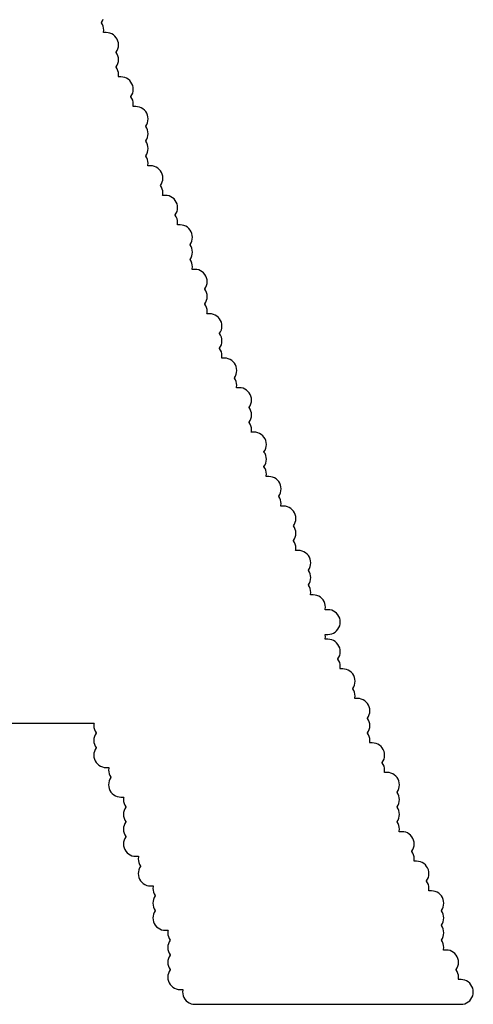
# Model space of a CAD drawing. Extents: x -0.28 to 1.53, y -0.26 to 1.53.
# Tile 26 of 45: x 1.2313 to 1.2497, y 1.4274 to 1.4673. Entities that reach past the tile are written whole.
import ezdxf

# ---------------------------------------------------------------- set-up
doc = ezdxf.new("R2010")
doc.units = 0
doc.header["$MEASUREMENT"] = 0
doc.layers.add('SLK-NS', color=7, linetype='CONTINUOUS')

msp = doc.modelspace()

# ---------------------------------------------------------------- linework, layer by layer
at = {"layer": 'SLK-NS'}
msp.add_lwpolyline([(1.216089, 1.4388), (1.234311, 1.4388), (1.234306, 1.438778), (1.2343, 1.4387), (1.234306, 1.438622), (1.234324, 1.438545), (1.234354, 1.438473), (1.234395, 1.438406), (1.2344, 1.4384), (1.234395, 1.438394), (1.234354, 1.438327), (1.234324, 1.438255), (1.234306, 1.438178), (1.2343, 1.4381), (1.234306, 1.438022), (1.234324, 1.437945), (1.234354, 1.437873), (1.234395, 1.437806), (1.2344, 1.4378), (1.234395, 1.437794), (1.234354, 1.437727), (1.234324, 1.437655), (1.234306, 1.437578), (1.2343, 1.4375), (1.234306, 1.437422), (1.234324, 1.437345), (1.234354, 1.437273), (1.234395, 1.437206), (1.234446, 1.437146), (1.234506, 1.437095), (1.234573, 1.437054), (1.234645, 1.437024), (1.234722, 1.437006), (1.2348, 1.437), (1.234911, 1.437), (1.234906, 1.436978), (1.2349, 1.4369), (1.234906, 1.436822), (1.234924, 1.436745), (1.234954, 1.436673), (1.234995, 1.436606), (1.235, 1.4366), (1.234995, 1.436594), (1.234954, 1.436527), (1.234924, 1.436455), (1.234906, 1.436378), (1.2349, 1.4363), (1.234906, 1.436222), (1.234924, 1.436145), (1.234954, 1.436073), (1.234995, 1.436006), (1.235046, 1.435946), (1.235106, 1.435895), (1.235173, 1.435854), (1.235245, 1.435824), (1.235322, 1.435806), (1.2354, 1.4358), (1.235511, 1.4358), (1.235506, 1.435778), (1.2355, 1.4357), (1.235506, 1.435622), (1.235524, 1.435545), (1.235554, 1.435473), (1.235595, 1.435406), (1.2356, 1.4354), (1.235595, 1.435394), (1.235554, 1.435327), (1.235524, 1.435255), (1.235506, 1.435178), (1.2355, 1.4351), (1.235506, 1.435022), (1.235524, 1.434945), (1.235554, 1.434873), (1.235595, 1.434806), (1.2356, 1.4348), (1.235595, 1.434794), (1.235554, 1.434727), (1.235524, 1.434655), (1.235506, 1.434578), (1.2355, 1.4345), (1.235506, 1.434422), (1.235524, 1.434345), (1.235554, 1.434273), (1.235595, 1.434206), (1.2356, 1.4342), (1.235595, 1.434194), (1.235554, 1.434127), (1.235524, 1.434055), (1.235506, 1.433978), (1.2355, 1.4339), (1.235506, 1.433822), (1.235524, 1.433745), (1.235554, 1.433673), (1.235595, 1.433606), (1.235646, 1.433546), (1.235706, 1.433495), (1.235773, 1.433454), (1.235845, 1.433424), (1.235922, 1.433406), (1.236, 1.4334), (1.236111, 1.4334), (1.236106, 1.433378), (1.2361, 1.4333), (1.236106, 1.433222), (1.236124, 1.433145), (1.236154, 1.433073), (1.236195, 1.433006), (1.2362, 1.433), (1.236195, 1.432994), (1.236154, 1.432927), (1.236124, 1.432855), (1.236106, 1.432778), (1.2361, 1.4327), (1.236106, 1.432622), (1.236124, 1.432545), (1.236154, 1.432473), (1.236195, 1.432406), (1.236246, 1.432346), (1.236306, 1.432295), (1.236373, 1.432254), (1.236445, 1.432224), (1.236522, 1.432206), (1.2366, 1.4322), (1.236711, 1.4322), (1.236706, 1.432178), (1.2367, 1.4321), (1.236706, 1.432022), (1.236724, 1.431945), (1.236754, 1.431873), (1.236795, 1.431806), (1.2368, 1.4318), (1.236795, 1.431794), (1.236754, 1.431727), (1.236724, 1.431655), (1.236706, 1.431578), (1.2367, 1.4315), (1.236706, 1.431422), (1.236724, 1.431345), (1.236754, 1.431273), (1.236795, 1.431206), (1.2368, 1.4312), (1.236795, 1.431194), (1.236754, 1.431127), (1.236724, 1.431055), (1.236706, 1.430978), (1.2367, 1.4309), (1.236706, 1.430822), (1.236724, 1.430745), (1.236754, 1.430673), (1.236795, 1.430606), (1.236846, 1.430546), (1.236906, 1.430495), (1.236973, 1.430454), (1.237045, 1.430424), (1.237122, 1.430406), (1.2372, 1.4304), (1.237311, 1.4304), (1.237306, 1.430378), (1.2373, 1.4303), (1.237306, 1.430222), (1.237324, 1.430145), (1.237354, 1.430073), (1.237395, 1.430006), (1.2374, 1.43), (1.237395, 1.429994), (1.237354, 1.429927), (1.237324, 1.429855), (1.237306, 1.429778), (1.2373, 1.4297), (1.237306, 1.429622), (1.237324, 1.429545), (1.237354, 1.429473), (1.237395, 1.429406), (1.2374, 1.4294), (1.237395, 1.429394), (1.237354, 1.429327), (1.237324, 1.429255), (1.237306, 1.429178), (1.2373, 1.4291), (1.237306, 1.429022), (1.237324, 1.428945), (1.237354, 1.428873), (1.237395, 1.428806), (1.2374, 1.4288), (1.237395, 1.428794), (1.237354, 1.428727), (1.237324, 1.428655), (1.237306, 1.428578), (1.2373, 1.4285), (1.237306, 1.428422), (1.237324, 1.428345), (1.237354, 1.428273), (1.237395, 1.428206), (1.237446, 1.428146), (1.237506, 1.428095), (1.237573, 1.428054), (1.237645, 1.428024), (1.237722, 1.428006), (1.2378, 1.428), (1.237911, 1.428), (1.237906, 1.427978), (1.2379, 1.4279), (1.237906, 1.427822), (1.237924, 1.427745), (1.237954, 1.427673), (1.237995, 1.427606), (1.238046, 1.427546), (1.238106, 1.427495), (1.238173, 1.427454), (1.238245, 1.427424), (1.238322, 1.427406), (1.2384, 1.4274), (1.2492, 1.4274), (1.249278, 1.427406), (1.249355, 1.427424), (1.249427, 1.427454), (1.249494, 1.427495), (1.249554, 1.427546), (1.249605, 1.427606), (1.249646, 1.427673), (1.249676, 1.427745), (1.249694, 1.427822), (1.2497, 1.4279), (1.249694, 1.427978), (1.249676, 1.428055), (1.249646, 1.428127), (1.249605, 1.428194), (1.249554, 1.428254), (1.249494, 1.428305), (1.249427, 1.428346), (1.249355, 1.428376), (1.249278, 1.428394), (1.2492, 1.4284), (1.249089, 1.4284), (1.249094, 1.428422), (1.2491, 1.4285), (1.249094, 1.428578), (1.249076, 1.428655), (1.249046, 1.428727), (1.249005, 1.428794), (1.249, 1.4288), (1.249005, 1.428806), (1.249046, 1.428873), (1.249076, 1.428945), (1.249094, 1.429022), (1.2491, 1.4291), (1.249094, 1.429178), (1.249076, 1.429255), (1.249046, 1.429327), (1.249005, 1.429394), (1.248954, 1.429454), (1.248894, 1.429505), (1.248827, 1.429546), (1.248755, 1.429576), (1.248678, 1.429594), (1.2486, 1.4296), (1.248489, 1.4296), (1.248494, 1.429622), (1.2485, 1.4297), (1.248494, 1.429778), (1.248476, 1.429855), (1.248446, 1.429927), (1.248405, 1.429994), (1.2484, 1.43), (1.248405, 1.430006), (1.248446, 1.430073), (1.248476, 1.430145), (1.248494, 1.430222), (1.2485, 1.4303), (1.248494, 1.430378), (1.248476, 1.430455), (1.248446, 1.430527), (1.248405, 1.430594), (1.2484, 1.4306), (1.248405, 1.430606), (1.248446, 1.430673), (1.248476, 1.430745), (1.248494, 1.430822), (1.2485, 1.4309), (1.248494, 1.430978), (1.248476, 1.431055), (1.248446, 1.431127), (1.248405, 1.431194), (1.2484, 1.4312), (1.248405, 1.431206), (1.248446, 1.431273), (1.248476, 1.431345), (1.248494, 1.431422), (1.2485, 1.4315), (1.248494, 1.431578), (1.248476, 1.431655), (1.248446, 1.431727), (1.248405, 1.431794), (1.248354, 1.431854), (1.248294, 1.431905), (1.248227, 1.431946), (1.248155, 1.431976), (1.248078, 1.431994), (1.248, 1.432), (1.247889, 1.432), (1.247894, 1.432022), (1.2479, 1.4321), (1.247894, 1.432178), (1.247876, 1.432255), (1.247846, 1.432327), (1.247805, 1.432394), (1.2478, 1.4324), (1.247805, 1.432406), (1.247846, 1.432473), (1.247876, 1.432545), (1.247894, 1.432622), (1.2479, 1.4327), (1.247894, 1.432778), (1.247876, 1.432855), (1.247846, 1.432927), (1.247805, 1.432994), (1.247754, 1.433054), (1.247694, 1.433105), (1.247627, 1.433146), (1.247555, 1.433176), (1.247478, 1.433194), (1.2474, 1.4332), (1.247289, 1.4332), (1.247294, 1.433222), (1.2473, 1.4333), (1.247294, 1.433378), (1.247276, 1.433455), (1.247246, 1.433527), (1.247205, 1.433594), (1.2472, 1.4336), (1.247205, 1.433606), (1.247246, 1.433673), (1.247276, 1.433745), (1.247294, 1.433822), (1.2473, 1.4339), (1.247294, 1.433978), (1.247276, 1.434055), (1.247246, 1.434127), (1.247205, 1.434194), (1.247154, 1.434254), (1.247094, 1.434305), (1.247027, 1.434346), (1.246955, 1.434376), (1.246878, 1.434394), (1.2468, 1.4344), (1.246689, 1.4344), (1.246694, 1.434422), (1.2467, 1.4345), (1.246694, 1.434578), (1.246676, 1.434655), (1.246646, 1.434727), (1.246605, 1.434794), (1.2466, 1.4348), (1.246605, 1.434806), (1.246646, 1.434873), (1.246676, 1.434945), (1.246694, 1.435022), (1.2467, 1.4351), (1.246694, 1.435178), (1.246676, 1.435255), (1.246646, 1.435327), (1.246605, 1.435394), (1.2466, 1.4354), (1.246605, 1.435406), (1.246646, 1.435473), (1.246676, 1.435545), (1.246694, 1.435622), (1.2467, 1.4357), (1.246694, 1.435778), (1.246676, 1.435855), (1.246646, 1.435927), (1.246605, 1.435994), (1.2466, 1.436), (1.246605, 1.436006), (1.246646, 1.436073), (1.246676, 1.436145), (1.246694, 1.436222), (1.2467, 1.4363), (1.246694, 1.436378), (1.246676, 1.436455), (1.246646, 1.436527), (1.246605, 1.436594), (1.246554, 1.436654), (1.246494, 1.436705), (1.246427, 1.436746), (1.246355, 1.436776), (1.246278, 1.436794), (1.2462, 1.4368), (1.246089, 1.4368), (1.246094, 1.436822), (1.2461, 1.4369), (1.246094, 1.436978), (1.246076, 1.437055), (1.246046, 1.437127), (1.246005, 1.437194), (1.246, 1.4372), (1.246005, 1.437206), (1.246046, 1.437273), (1.246076, 1.437345), (1.246094, 1.437422), (1.2461, 1.4375), (1.246094, 1.437578), (1.246076, 1.437655), (1.246046, 1.437727), (1.246005, 1.437794), (1.245954, 1.437854), (1.245894, 1.437905), (1.245827, 1.437946), (1.245755, 1.437976), (1.245678, 1.437994), (1.2456, 1.438), (1.245489, 1.438), (1.245494, 1.438022), (1.2455, 1.4381), (1.245494, 1.438178), (1.245476, 1.438255), (1.245446, 1.438327), (1.245405, 1.438394), (1.2454, 1.4384), (1.245405, 1.438406), (1.245446, 1.438473), (1.245476, 1.438545), (1.245494, 1.438622), (1.2455, 1.4387), (1.245494, 1.438778), (1.245476, 1.438855), (1.245446, 1.438927), (1.245405, 1.438994), (1.2454, 1.439), (1.245405, 1.439006), (1.245446, 1.439073), (1.245476, 1.439145), (1.245494, 1.439222), (1.2455, 1.4393), (1.245494, 1.439378), (1.245476, 1.439455), (1.245446, 1.439527), (1.245405, 1.439594), (1.245354, 1.439654), (1.245294, 1.439705), (1.245227, 1.439746), (1.245155, 1.439776), (1.245078, 1.439794), (1.245, 1.4398), (1.244889, 1.4398), (1.244894, 1.439822), (1.2449, 1.4399), (1.244894, 1.439978), (1.244876, 1.440055), (1.244846, 1.440127), (1.244805, 1.440194), (1.2448, 1.4402), (1.244805, 1.440206), (1.244846, 1.440273), (1.244876, 1.440345), (1.244894, 1.440422), (1.2449, 1.4405), (1.244894, 1.440578), (1.244876, 1.440655), (1.244846, 1.440727), (1.244805, 1.440794), (1.244754, 1.440854), (1.244694, 1.440905), (1.244627, 1.440946), (1.244555, 1.440976), (1.244478, 1.440994), (1.2444, 1.441), (1.244289, 1.441), (1.244294, 1.441022), (1.2443, 1.4411), (1.244294, 1.441178), (1.244276, 1.441255), (1.244246, 1.441327), (1.244205, 1.441394), (1.2442, 1.4414), (1.244205, 1.441406), (1.244246, 1.441473), (1.244276, 1.441545), (1.244294, 1.441622), (1.2443, 1.4417), (1.244294, 1.441778), (1.244276, 1.441855), (1.244246, 1.441927), (1.244205, 1.441994), (1.244154, 1.442054), (1.244094, 1.442105), (1.244027, 1.442146), (1.243955, 1.442176), (1.243878, 1.442194), (1.2438, 1.4422), (1.243689, 1.4422), (1.243694, 1.442222), (1.2437, 1.4423), (1.243694, 1.442378), (1.243689, 1.4424), (1.2438, 1.4424), (1.243878, 1.442406), (1.243955, 1.442424), (1.244027, 1.442454), (1.244094, 1.442495), (1.244154, 1.442546), (1.244205, 1.442606), (1.244246, 1.442673), (1.244276, 1.442745), (1.244294, 1.442822), (1.2443, 1.4429), (1.244294, 1.442978), (1.244276, 1.443055), (1.244246, 1.443127), (1.244205, 1.443194), (1.244154, 1.443254), (1.244094, 1.443305), (1.244027, 1.443346), (1.243955, 1.443376), (1.243878, 1.443394), (1.2438, 1.4434), (1.243689, 1.4434), (1.243694, 1.443422), (1.2437, 1.4435), (1.243694, 1.443578), (1.243676, 1.443655), (1.243646, 1.443727), (1.243605, 1.443794), (1.243554, 1.443854), (1.243494, 1.443905), (1.243427, 1.443946), (1.243355, 1.443976), (1.243278, 1.443994), (1.2432, 1.444), (1.243089, 1.444), (1.243094, 1.444022), (1.2431, 1.4441), (1.243094, 1.444178), (1.243076, 1.444255), (1.243046, 1.444327), (1.243005, 1.444394), (1.243, 1.4444), (1.243005, 1.444406), (1.243046, 1.444473), (1.243076, 1.444545), (1.243094, 1.444622), (1.2431, 1.4447), (1.243094, 1.444778), (1.243076, 1.444855), (1.243046, 1.444927), (1.243005, 1.444994), (1.243, 1.445), (1.243005, 1.445006), (1.243046, 1.445073), (1.243076, 1.445145), (1.243094, 1.445222), (1.2431, 1.4453), (1.243094, 1.445378), (1.243076, 1.445455), (1.243046, 1.445527), (1.243005, 1.445594), (1.242954, 1.445654), (1.242894, 1.445705), (1.242827, 1.445746), (1.242755, 1.445776), (1.242678, 1.445794), (1.2426, 1.4458), (1.242489, 1.4458), (1.242494, 1.445822), (1.2425, 1.4459), (1.242494, 1.445978), (1.242476, 1.446055), (1.242446, 1.446127), (1.242405, 1.446194), (1.2424, 1.4462), (1.242405, 1.446206), (1.242446, 1.446273), (1.242476, 1.446345), (1.242494, 1.446422), (1.2425, 1.4465), (1.242494, 1.446578), (1.242476, 1.446655), (1.242446, 1.446727), (1.242405, 1.446794), (1.2424, 1.4468), (1.242405, 1.446806), (1.242446, 1.446873), (1.242476, 1.446945), (1.242494, 1.447022), (1.2425, 1.4471), (1.242494, 1.447178), (1.242476, 1.447255), (1.242446, 1.447327), (1.242405, 1.447394), (1.242354, 1.447454), (1.242294, 1.447505), (1.242227, 1.447546), (1.242155, 1.447576), (1.242078, 1.447594), (1.242, 1.4476), (1.241889, 1.4476), (1.241894, 1.447622), (1.2419, 1.4477), (1.241894, 1.447778), (1.241876, 1.447855), (1.241846, 1.447927), (1.241805, 1.447994), (1.2418, 1.448), (1.241805, 1.448006), (1.241846, 1.448073), (1.241876, 1.448145), (1.241894, 1.448222), (1.2419, 1.4483), (1.241894, 1.448378), (1.241876, 1.448455), (1.241846, 1.448527), (1.241805, 1.448594), (1.241754, 1.448654), (1.241694, 1.448705), (1.241627, 1.448746), (1.241555, 1.448776), (1.241478, 1.448794), (1.2414, 1.4488), (1.241289, 1.4488), (1.241294, 1.448822), (1.2413, 1.4489), (1.241294, 1.448978), (1.241276, 1.449055), (1.241246, 1.449127), (1.241205, 1.449194), (1.2412, 1.4492), (1.241205, 1.449206), (1.241246, 1.449273), (1.241276, 1.449345), (1.241294, 1.449422), (1.2413, 1.4495), (1.241294, 1.449578), (1.241276, 1.449655), (1.241246, 1.449727), (1.241205, 1.449794), (1.2412, 1.4498), (1.241205, 1.449806), (1.241246, 1.449873), (1.241276, 1.449945), (1.241294, 1.450022), (1.2413, 1.4501), (1.241294, 1.450178), (1.241276, 1.450255), (1.241246, 1.450327), (1.241205, 1.450394), (1.241154, 1.450454), (1.241094, 1.450505), (1.241027, 1.450546), (1.240955, 1.450576), (1.240878, 1.450594), (1.2408, 1.4506), (1.240689, 1.4506), (1.240694, 1.450622), (1.2407, 1.4507), (1.240694, 1.450778), (1.240676, 1.450855), (1.240646, 1.450927), (1.240605, 1.450994), (1.2406, 1.451), (1.240605, 1.451006), (1.240646, 1.451073), (1.240676, 1.451145), (1.240694, 1.451222), (1.2407, 1.4513), (1.240694, 1.451378), (1.240676, 1.451455), (1.240646, 1.451527), (1.240605, 1.451594), (1.2406, 1.4516), (1.240605, 1.451606), (1.240646, 1.451673), (1.240676, 1.451745), (1.240694, 1.451822), (1.2407, 1.4519), (1.240694, 1.451978), (1.240676, 1.452055), (1.240646, 1.452127), (1.240605, 1.452194), (1.240554, 1.452254), (1.240494, 1.452305), (1.240427, 1.452346), (1.240355, 1.452376), (1.240278, 1.452394), (1.2402, 1.4524), (1.240089, 1.4524), (1.240094, 1.452422), (1.2401, 1.4525), (1.240094, 1.452578), (1.240076, 1.452655), (1.240046, 1.452727), (1.240005, 1.452794), (1.24, 1.4528), (1.240005, 1.452806), (1.240046, 1.452873), (1.240076, 1.452945), (1.240094, 1.453022), (1.2401, 1.4531), (1.240094, 1.453178), (1.240076, 1.453255), (1.240046, 1.453327), (1.240005, 1.453394), (1.239954, 1.453454), (1.239894, 1.453505), (1.239827, 1.453546), (1.239755, 1.453576), (1.239678, 1.453594), (1.2396, 1.4536), (1.239489, 1.4536), (1.239494, 1.453622), (1.2395, 1.4537), (1.239494, 1.453778), (1.239476, 1.453855), (1.239446, 1.453927), (1.239405, 1.453994), (1.2394, 1.454), (1.239405, 1.454006), (1.239446, 1.454073), (1.239476, 1.454145), (1.239494, 1.454222), (1.2395, 1.4543), (1.239494, 1.454378), (1.239476, 1.454455), (1.239446, 1.454527), (1.239405, 1.454594), (1.2394, 1.4546), (1.239405, 1.454606), (1.239446, 1.454673), (1.239476, 1.454745), (1.239494, 1.454822), (1.2395, 1.4549), (1.239494, 1.454978), (1.239476, 1.455055), (1.239446, 1.455127), (1.239405, 1.455194), (1.239354, 1.455254), (1.239294, 1.455305), (1.239227, 1.455346), (1.239155, 1.455376), (1.239078, 1.455394), (1.239, 1.4554), (1.238889, 1.4554), (1.238894, 1.455422), (1.2389, 1.4555), (1.238894, 1.455578), (1.238876, 1.455655), (1.238846, 1.455727), (1.238805, 1.455794), (1.2388, 1.4558), (1.238805, 1.455806), (1.238846, 1.455873), (1.238876, 1.455945), (1.238894, 1.456022), (1.2389, 1.4561), (1.238894, 1.456178), (1.238876, 1.456255), (1.238846, 1.456327), (1.238805, 1.456394), (1.2388, 1.4564), (1.238805, 1.456406), (1.238846, 1.456473), (1.238876, 1.456545), (1.238894, 1.456622), (1.2389, 1.4567), (1.238894, 1.456778), (1.238876, 1.456855), (1.238846, 1.456927), (1.238805, 1.456994), (1.238754, 1.457054), (1.238694, 1.457105), (1.238627, 1.457146), (1.238555, 1.457176), (1.238478, 1.457194), (1.2384, 1.4572), (1.238289, 1.4572), (1.238294, 1.457222), (1.2383, 1.4573), (1.238294, 1.457378), (1.238276, 1.457455), (1.238246, 1.457527), (1.238205, 1.457594), (1.2382, 1.4576), (1.238205, 1.457606), (1.238246, 1.457673), (1.238276, 1.457745), (1.238294, 1.457822), (1.2383, 1.4579), (1.238294, 1.457978), (1.238276, 1.458055), (1.238246, 1.458127), (1.238205, 1.458194), (1.2382, 1.4582), (1.238205, 1.458206), (1.238246, 1.458273), (1.238276, 1.458345), (1.238294, 1.458422), (1.2383, 1.4585), (1.238294, 1.458578), (1.238276, 1.458655), (1.238246, 1.458727), (1.238205, 1.458794), (1.238154, 1.458854), (1.238094, 1.458905), (1.238027, 1.458946), (1.237955, 1.458976), (1.237878, 1.458994), (1.2378, 1.459), (1.237689, 1.459), (1.237694, 1.459022), (1.2377, 1.4591), (1.237694, 1.459178), (1.237676, 1.459255), (1.237646, 1.459327), (1.237605, 1.459394), (1.2376, 1.4594), (1.237605, 1.459406), (1.237646, 1.459473), (1.237676, 1.459545), (1.237694, 1.459622), (1.2377, 1.4597), (1.237694, 1.459778), (1.237676, 1.459855), (1.237646, 1.459927), (1.237605, 1.459994), (1.237554, 1.460054), (1.237494, 1.460105), (1.237427, 1.460146), (1.237355, 1.460176), (1.237278, 1.460194), (1.2372, 1.4602), (1.237089, 1.4602), (1.237094, 1.460222), (1.2371, 1.4603), (1.237094, 1.460378), (1.237076, 1.460455), (1.237046, 1.460527), (1.237005, 1.460594), (1.237, 1.4606), (1.237005, 1.460606), (1.237046, 1.460673), (1.237076, 1.460745), (1.237094, 1.460822), (1.2371, 1.4609), (1.237094, 1.460978), (1.237076, 1.461055), (1.237046, 1.461127), (1.237005, 1.461194), (1.236954, 1.461254), (1.236894, 1.461305), (1.236827, 1.461346), (1.236755, 1.461376), (1.236678, 1.461394), (1.2366, 1.4614), (1.236489, 1.4614), (1.236494, 1.461422), (1.2365, 1.4615), (1.236494, 1.461578), (1.236476, 1.461655), (1.236446, 1.461727), (1.236405, 1.461794), (1.2364, 1.4618), (1.236405, 1.461806), (1.236446, 1.461873), (1.236476, 1.461945), (1.236494, 1.462022), (1.2365, 1.4621), (1.236494, 1.462178), (1.236476, 1.462255), (1.236446, 1.462327), (1.236405, 1.462394), (1.2364, 1.4624), (1.236405, 1.462406), (1.236446, 1.462473), (1.236476, 1.462545), (1.236494, 1.462622), (1.2365, 1.4627), (1.236494, 1.462778), (1.236476, 1.462855), (1.236446, 1.462927), (1.236405, 1.462994), (1.2364, 1.463), (1.236405, 1.463006), (1.236446, 1.463073), (1.236476, 1.463145), (1.236494, 1.463222), (1.2365, 1.4633), (1.236494, 1.463378), (1.236476, 1.463455), (1.236446, 1.463527), (1.236405, 1.463594), (1.236354, 1.463654), (1.236294, 1.463705), (1.236227, 1.463746), (1.236155, 1.463776), (1.236078, 1.463794), (1.236, 1.4638), (1.235889, 1.4638), (1.235894, 1.463822), (1.2359, 1.4639), (1.235894, 1.463978), (1.235876, 1.464055), (1.235846, 1.464127), (1.235805, 1.464194), (1.2358, 1.4642), (1.235805, 1.464206), (1.235846, 1.464273), (1.235876, 1.464345), (1.235894, 1.464422), (1.2359, 1.4645), (1.235894, 1.464578), (1.235876, 1.464655), (1.235846, 1.464727), (1.235805, 1.464794), (1.235754, 1.464854), (1.235694, 1.464905), (1.235627, 1.464946), (1.235555, 1.464976), (1.235478, 1.464994), (1.2354, 1.465), (1.235289, 1.465), (1.235294, 1.465022), (1.2353, 1.4651), (1.235294, 1.465178), (1.235276, 1.465255), (1.235246, 1.465327), (1.235205, 1.465394), (1.2352, 1.4654), (1.235205, 1.465406), (1.235246, 1.465473), (1.235276, 1.465545), (1.235294, 1.465622), (1.2353, 1.4657), (1.235294, 1.465778), (1.235276, 1.465855), (1.235246, 1.465927), (1.235205, 1.465994), (1.2352, 1.466), (1.235205, 1.466006), (1.235246, 1.466073), (1.235276, 1.466145), (1.235294, 1.466222), (1.2353, 1.4663), (1.235294, 1.466378), (1.235276, 1.466455), (1.235246, 1.466527), (1.235205, 1.466594), (1.235154, 1.466654), (1.235094, 1.466705), (1.235027, 1.466746), (1.234955, 1.466776), (1.234878, 1.466794), (1.2348, 1.4668), (1.234689, 1.4668), (1.234694, 1.466822), (1.2347, 1.4669), (1.234694, 1.466978), (1.234676, 1.467055), (1.234646, 1.467127), (1.234605, 1.467194), (1.2346, 1.4672), (1.234605, 1.467206), (1.234646, 1.467273), (1.234676, 1.467345)], dxfattribs=at)

doc.saveas('drawing.dxf')
